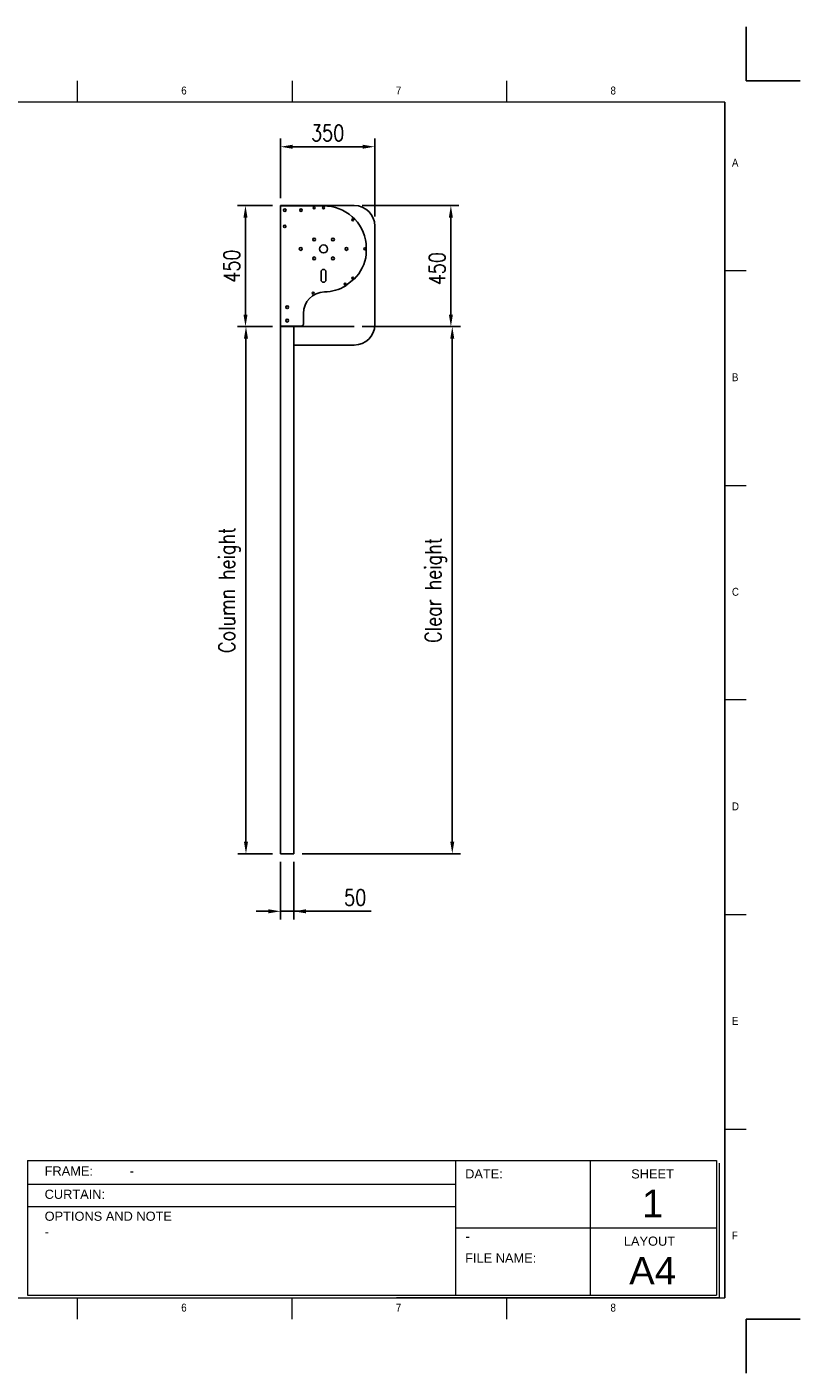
# Model space of a CAD drawing. Header units: millimetres. Extents: x 89 to 14007, y -159 to 4842.
# Tile 6 of 6: x 11135 to 14007, y -159 to 4842. Entities that reach past the tile are written whole.
import ezdxf

# ---------------------------------------------------------------- set-up
doc = ezdxf.new("R2010")
doc.units = ezdxf.units.MM
doc.layers.add('FORMAT', color=7, linetype='Continuous')
doc.layers.add('Quote', color=7, linetype='Continuous')
doc.styles.add('NYIP', font='romans.shx', dxfattribs={"width": 0.8})
doc.styles.add('SLDTEXTSTYLE0', font='GOTHIC.TTF', dxfattribs={"width": 0.913})
doc.styles.get("Standard").update_dxf_attribs({"font": 'arial.ttf'})
doc.dimstyles.new('STANDARD35', dxfattribs={"dimscale": 35, "dimtxt": 2, "dimasz": 1.5, "dimexe": 1, "dimexo": 1, "dimgap": 0.7, "dimtad": 1, "dimdec": 0, "dimdsep": 46, "dimtxsty": 'NYIP', "dimcen": 0, "dimclrd": 1, "dimclre": 1, "dimclrt": 2, "dimadec": 0, "dimazin": 0, "dimtfac": 1, "dimtdec": 0, "dimtix": 1, "dimtmove": 0, "dimatfit": 3, "dimfxl": 0, "dimtvp": 1, "dimtolj": 1, "dimtzin": 0, "dimarcsym": 0})

# ---------------------------------------------------------------- blocks, each defined once
blk = doc.blocks.new('A$C7C9C4F3F')
at = {"color": 7, "lineweight": 5}
for p, q in [((8295, 11245), (8295, 11504)), ((0, 1766), (199, 1766))]:
    blk.add_line(p, q, dxfattribs=at)
at = {"layer": 'FORMAT', "color": 7, "lineweight": 5}
for p, q in [((2216, 11304), (2216, 11504)), ((4209, 11504), (4209, 11304)), ((6202, 11304), (6202, 11504)), ((10188, 11304), (10188, 11504)), ((12181, 11504), (12181, 11304)), ((14174, 11304), (14174, 11504)), ((16199, 11304), (199, 11304)), ((199, 11304), (199, 199)), ((16199, 11304), (16199, 199)), ((199, 9738), (0, 9738)), ((16399, 9738), (16199, 9738)), ((0, 7745), (199, 7745)), ((16199, 7745), (16399, 7745)), ((0, 5752), (199, 5752)), ((16399, 5752), (16199, 5752)), ((0, 3759), (199, 3759)), ((16199, 3759), (16399, 3759)), ((16199, 1766), (16399, 1766)), ((8295, 0), (8295, 258)), ((199, 199), (16199, 199)), ((2224, 0), (2224, 199)), ((4018, 199), (4018, 0)), ((6210, 0), (6210, 199)), ((10188, 0), (10188, 199)), ((12181, 0), (12181, 199)), ((14174, 0), (14174, 199))]:
    blk.add_line(p, q, dxfattribs=at)
at = {"color": 7, "lineweight": 5, "char_height": 73.8, "attachment_point": 1, "style": 'SLDTEXTSTYLE0'}
for s, insert in [('1', (1203, 11450)), ('2', (3180, 11450)), ('3', (5173, 11450)), ('4', (7166, 11450)), ('5', (9159, 11450)), ('6', (11152, 11450)), ('7', (13145, 11450)), ('8', (15138, 11450)), ('A', (66, 10780)), ('A', (16266, 10780)), ('B', (66, 8787)), ('B', (16266, 8787)), ('C', (66, 6794)), ('C', (16266, 6794)), ('D', (66, 4801)), ('D', (16266, 4801)), ('E', (66, 2808)), ('1', (1012, 145)), ('2', (2988, 145)), ('3', (4981, 145)), ('4', (6974, 145))]:
    blk.add_mtext(s, dxfattribs=dict(at, insert=insert))
at = {"layer": 'FORMAT', "color": 7, "lineweight": 5, "char_height": 73.8, "attachment_point": 1, "style": 'SLDTEXTSTYLE0'}
for s, insert in [('E', (16266, 2808)), ('F', (66, 815)), ('F', (16266, 815)), ('5', (9159, 145)), ('6', (11152, 145)), ('7', (13145, 145)), ('8', (15138, 145))]:
    blk.add_mtext(s, dxfattribs=dict(at, insert=insert))
blk = doc.blocks.new('*D99')
at = {"layer": 'Defpoints', "color": 0}
for p in [(12427.3, 4397.1), (12077.2, 4176.1), (12427.3, 4107.6)]:
    blk.add_point(p, dxfattribs=at)
at = {"layer": 'Quote', "color": 7, "lineweight": -2}
for p, q in [((12077.2, 4206.1), (12077.2, 4427.1)), ((12427.3, 4137.6), (12427.3, 4427.1)), ((12122.2, 4397.1), (12382.3, 4397.1))]:
    blk.add_line(p, q, dxfattribs=at)
at = {"layer": 'Quote', "color": 7}
for points in [[(12122.2, 4404.6), (12122.2, 4389.6), (12077.2, 4397.1)], [(12382.3, 4389.6), (12382.3, 4404.6), (12427.3, 4397.1)]]:
    blk.add_solid(points, dxfattribs=at)
at = {"layer": 'Quote', "color": 7, "lineweight": 5, "insert": (12252.2, 4448.1), "char_height": 60, "attachment_point": 5, "style": 'NYIP'}
blk.add_mtext('\\A1;350', dxfattribs=at)
blk = doc.blocks.new('*D100')
at = {"layer": 'Defpoints', "color": 0}
for p in [(12077.1, 3728.6), (11948.9, 1770.4), (12077.1, 1770.4)]:
    blk.add_point(p, dxfattribs=at)
at = {"layer": 'Quote', "color": 7, "lineweight": -2}
for p, q in [((12047.1, 3728.6), (11918.9, 3728.6)), ((11948.9, 3683.6), (11948.9, 1815.4)), ((12047.1, 1770.4), (11918.9, 1770.4))]:
    blk.add_line(p, q, dxfattribs=at)
at = {"layer": 'Quote', "color": 7}
for points in [[(11956.4, 3683.6), (11941.4, 3683.6), (11948.9, 3728.6)], [(11941.4, 1815.4), (11956.4, 1815.4), (11948.9, 1770.4)]]:
    blk.add_solid(points, dxfattribs=at)
at = {"layer": 'Quote', "color": 7, "lineweight": 5, "insert": (11887.9, 2749.5), "char_height": 60, "attachment_point": 5, "rotation": 90, "style": 'NYIP'}
blk.add_mtext('\\A1;Column height', dxfattribs=at)
blk = doc.blocks.new('*D101')
at = {"layer": 'Defpoints', "color": 0}
for p in [(12351.1, 4178.6), (12351.1, 3728.6), (12710, 3728.6)]:
    blk.add_point(p, dxfattribs=at)
at = {"layer": 'Quote', "color": 7, "lineweight": -2}
for p, q in [((12381.1, 4178.6), (12740, 4178.6)), ((12710, 4133.6), (12710, 3773.6)), ((12381.1, 3728.6), (12740, 3728.6))]:
    blk.add_line(p, q, dxfattribs=at)
at = {"layer": 'Quote', "color": 7}
for points in [[(12717.5, 4133.6), (12702.5, 4133.6), (12710, 4178.6)], [(12702.5, 3773.6), (12717.5, 3773.6), (12710, 3728.6)]]:
    blk.add_solid(points, dxfattribs=at)
at = {"layer": 'Quote', "color": 7, "lineweight": 5, "insert": (12659, 3944), "char_height": 60, "attachment_point": 5, "rotation": 90, "style": 'NYIP'}
blk.add_mtext('\\A1;450', dxfattribs=at)
blk = doc.blocks.new('*D102')
at = {"layer": 'Defpoints', "color": 0}
for p in [(12635.3, 3728.6), (12715.2, 3728.6), (12127.1, 1770.4)]:
    blk.add_point(p, dxfattribs=at)
at = {"layer": 'Quote', "color": 7, "lineweight": -2}
for p, q in [((12665.3, 3728.6), (12745.2, 3728.6)), ((12715.2, 1815.4), (12715.2, 3683.6)), ((12157.1, 1770.4), (12745.2, 1770.4))]:
    blk.add_line(p, q, dxfattribs=at)
at = {"layer": 'Quote', "color": 7}
for points in [[(12722.7, 3683.6), (12707.7, 3683.6), (12715.2, 3728.6)], [(12707.7, 1815.4), (12722.7, 1815.4), (12715.2, 1770.4)]]:
    blk.add_solid(points, dxfattribs=at)
at = {"layer": 'Quote', "color": 7, "lineweight": 5, "insert": (12654.2, 2749.1), "char_height": 60, "attachment_point": 5, "rotation": 90, "style": 'NYIP'}
blk.add_mtext('\\A1;Clear height', dxfattribs=at)
blk = doc.blocks.new('*D103')
at = {"layer": 'Defpoints', "color": 0}
for p in [(12077.1, 1770.4), (12127.1, 1770.4), (12127.1, 1556.4)]:
    blk.add_point(p, dxfattribs=at)
at = {"layer": 'Quote', "color": 7, "lineweight": -2}
for p, q in [((12077.1, 1740.4), (12077.1, 1526.4)), ((12127.1, 1740.4), (12127.1, 1526.4)), ((12032.1, 1556.4), (11987.1, 1556.4)), ((12077.1, 1556.4), (12127.1, 1556.4)), ((12127.1, 1556.4), (12414.5, 1556.4)), ((12172.1, 1556.4), (12217.1, 1556.4))]:
    blk.add_line(p, q, dxfattribs=at)
at = {"layer": 'Quote', "color": 7}
for points in [[(12032.1, 1548.9), (12032.1, 1563.9), (12077.1, 1556.4)], [(12172.1, 1563.9), (12172.1, 1548.9), (12127.1, 1556.4)]]:
    blk.add_solid(points, dxfattribs=at)
at = {"layer": 'Quote', "color": 7, "lineweight": 5, "insert": (12354.6, 1607.4), "char_height": 60, "attachment_point": 5, "style": 'NYIP'}
blk.add_mtext('\\A1;50', dxfattribs=at)
blk = doc.blocks.new('*D116')
at = {"layer": 'Defpoints', "color": 0}
for p in [(11947.1, 4178.6), (12077.1, 4178.6), (12077.1, 3728.6)]:
    blk.add_point(p, dxfattribs=at)
at = {"layer": 'Quote', "color": 7, "lineweight": -2}
for p, q in [((12047.1, 4178.6), (11917.1, 4178.6)), ((11947.1, 3773.6), (11947.1, 4133.6)), ((12047.1, 3728.6), (11917.1, 3728.6))]:
    blk.add_line(p, q, dxfattribs=at)
at = {"layer": 'Quote', "color": 7}
for points in [[(11954.6, 4133.6), (11939.6, 4133.6), (11947.1, 4178.6)], [(11939.6, 3773.6), (11954.6, 3773.6), (11947.1, 3728.6)]]:
    blk.add_solid(points, dxfattribs=at)
at = {"layer": 'Quote', "color": 7, "lineweight": 5, "insert": (11896.1, 3953.6), "char_height": 60, "attachment_point": 5, "rotation": 90, "style": 'NYIP'}
blk.add_mtext('\\A1;450', dxfattribs=at)

msp = doc.modelspace()

# ---------------------------------------------------------------- linework, layer by layer
at = {"color": 7}
for p, q in [((13807.1, 4642.2), (13807.1, 4842.2)), ((13807.1, 4642.2), (14007.1, 4642.2)), ((13727.4, 4562.5), (13727.4, 120.5)), ((13727.4, 4562.5), (13727.4, 2341.5)), ((13807.1, 40.7), (14007.1, 40.7))]:
    msp.add_line(p, q, dxfattribs=at)
at = {"color": 7, "linetype": 'Continuous', "lineweight": 25}
for p, q in [((12077.1, 4177.4), (12077.1, 4178.6)), ((12351.1, 4178.6), (12077.1, 4178.6)), ((12351.1, 4178.6), (12077.1, 4178.6)), ((12077.1, 3731), (12077.1, 4177.4)), ((12081.8, 4177.4), (12077.1, 4177.4)), ((12237.1, 4177.4), (12081.8, 4177.4)), ((12427.3, 3736.4), (12427.3, 4102.4)), ((12395.4, 3998.4), (12395.4, 4036.4)), ((12395.4, 4036.4), (12395.4, 4036.4)), ((12395.9, 4036.9), (12395.9, 4037)), ((12395.4, 3998.4), (12395.4, 3998.4)), ((12395.9, 3997.9), (12395.9, 3998)), ((12228.1, 3932.2), (12228.1, 3902.7)), ((12246.1, 3902.7), (12246.1, 3932.2)), ((12319.7, 3881.2), (12349.9, 3904.6)), ((12319.8, 3881.1), (12319.7, 3881.2)), ((12162.1, 3738), (12162.1, 3777.5)), ((12077.1, 3731), (12077.1, 3600)), ((12077.1, 3731), (12081.8, 3731)), ((12351.1, 3728.6), (12077.1, 3728.6)), ((12081.8, 3731), (12155.1, 3731)), ((12127.1, 3731), (12127.1, 1770.4)), ((12127.1, 3660.2), (12351.1, 3660.2)), ((12077.1, 3600), (12077.1, 2012)), ((12077.1, 1997), (12077.1, 2012)), ((12077.1, 1937), (12077.1, 1997)), ((12077.1, 1922), (12077.1, 1937)), ((12077.1, 1922), (12077.1, 1770.4))]:
    msp.add_line(p, q, dxfattribs=at)
at = {"color": 8, "linetype": 'Continuous', "lineweight": 25}
for p, q in [((12202.8, 4173.8), (12201.4, 4173.8)), ((12237.8, 4173.8), (12236.4, 4173.8))]:
    msp.add_line(p, q, dxfattribs=at)
msp.add_line((12077.1, 1770.4), (12127.1, 1770.4))
at = {"lineweight": 5}
for p, q in [((11137.2, 630.8), (13696.5, 630.8)), ((11137.2, 630.8), (11137.2, 130.8)), ((12727.4, 630.8), (12727.4, 130.8)), ((13227.4, 630.8), (13227.4, 130.8)), ((13696.5, 630.8), (13696.5, 130.8)), ((13706.8, 620.5), (13706.8, 120.5)), ((11139.2, 543.2), (12727.4, 543.2)), ((11139.2, 459.3), (12727.4, 459.3)), ((12727.4, 380.8), (13696.5, 380.8)), ((11137.2, 130.8), (13696.5, 130.8)), ((11147.5, 120.5), (13706.8, 120.5)), ((13706.8, 120.5), (12507.8, 120.5)), ((12518.1, 120.5), (13706.8, 120.5))]:
    msp.add_line(p, q, dxfattribs=at)
at = {"color": 2}
msp.add_line((13807.1, 40.7), (13807.1, -159.3), dxfattribs=at)
at = {"color": 7, "linetype": 'Continuous', "lineweight": 25}
for centre, radius in [((12093.1, 4161.4), 4.5), ((12153.1, 4161.4), 4.5), ((12202.1, 4170.4), 3.5), ((12237.1, 4170.4), 3.5), ((12093.1, 4101.4), 4.5), ((12345.3, 4125.6), 3.5), ((12202.1, 4052.4), 5.25), ((12272.1, 4052.4), 5.25), ((12152.1, 4017.4), 5.25), ((12237.1, 4017.4), 15), ((12322.1, 4017.4), 5.25), ((12390.1, 4017.4), 3.5), ((12202.1, 3982.4), 5.25), ((12272.1, 3982.4), 5.25), ((12345.3, 3909.2), 3.5), ((12198.6, 3852.8), 3.5), ((12317.1, 3887), 3.5), ((12102.1, 3801), 5.25), ((12102.1, 3751), 5.25)]:
    msp.add_circle(centre, radius, dxfattribs=at)
for centre, radius, start, end in [((12237.1, 4017.4), 160, 7.0239, 90), ((12351.1, 4102.4), 76.2, 0, 90), ((12395.4, 4036.9), 0.5, 270, 352.4101), ((12395.8, 4037), 0.1, 0, 7.0239), ((12395.8, 4036.9), 0.1, 352.4101, 0), ((12237.1, 4017.4), 160, 315.1794, 352.9761), ((12395.4, 3997.9), 0.5, 7.5899, 90), ((12395.8, 3998), 0.1, 360, 7.5899), ((12395.8, 3997.9), 0.1, 352.9761, 360), ((12237.1, 3932.2), 9, 0, 180), ((12237.1, 3902.7), 9, 180, 0), ((12350.3, 3905), 0.5, 227.9979, 315.1794), ((12242.1, 3777.5), 80, 91.1937, 180), ((12237.1, 4017.4), 160, 271.1937, 301.0617), ((12319.4, 3880.8), 0.5, 301.0617, 35.5365), ((12155.1, 3738), 7, 270, 0), ((12351.1, 3736.4), 76.2, 270, 0)]:
    msp.add_arc(centre, radius, start, end, dxfattribs=at)

# ---------------------------------------------------------------- block references
at = {"color": 7, "xscale": 0.4, "yscale": 0.4, "zscale": 0.4}
msp.add_blockref('A$C7C9C4F3F', (7247.7, 40.7), dxfattribs=at)

# ---------------------------------------------------------------- texts
at = {"lineweight": 5}
for s, insert, char_height, width, attachment_point in [('{\\fArial|b0|i0|c0|p34;FRAME:}', (11201, 608.7), 34.043, 578.728, 1), ('{\\fArial|b0|i0|c0|p34;-}', (11517.2, 608.7), 34.043, 578.728, 1), ('{\\fArial|b0|i0|c0|p34;DATE:}', (12763, 597.9), 34.043, 578.728, 1), ('{\\fArial|b0|i0|c0|p34;SHEET}', (13379.8, 597.9), 34.043, 578.728, 1), ('{\\fArial|b0|i0|c0|p34;CURTAIN:}', (11201, 522.1), 34.043, 578.728, 1), ('{\\fArial|b0|i0|c0|p34;-}', (11344.8, 522.1), 34.043, 578.728, 1), ('{\\fArial|b0|i0|c0|p34;1}', (13459.4, 522), 102, 223.943, 2), ('{\\fArial|b0|i0|c0|p34;OPTIONS AND NOTE}', (11201, 440.6), 34.043, 578.728, 1), ('{\\fArial|b0|i0|c0|p34;-}', (11201, 382.2), 34.043, 578.728, 1), ('{\\fArial|b0|i0|c0|p34;\\H0.752x;-}', (12764, 368.3), 50, 1044.717, 1), ('{\\fArial|b0|i0|c0|p34;LAYOUT}', (13352.5, 347.9), 34.043, 578.728, 1), ('{\\fArial|b0|i0|c0|p34;FILE NAME:}', (12763, 285.2), 34.043, 578.728, 1), ('{\\fArial|b0|i0|c0|p34;A4}', (13459.4, 272), 102, 223.943, 2)]:
    msp.add_mtext(s, dxfattribs=dict(at, insert=insert, char_height=char_height, width=width, attachment_point=attachment_point))

# ---------------------------------------------------------------- dimensions: what is measured, and where the dimension line sits
at = {"layer": 'Quote', "color": 7, "lineweight": 5}
dim = msp.add_linear_dim(base=(12427.3, 4397.1), p1=(12077.2, 4176.1), p2=(12427.3, 4107.6), dimstyle='STANDARD35', override={"dimscale": 30, "dimclrd": 7, "dimclre": 7, "dimclrt": 7}, dxfattribs=at)
dim.commit()
dim.dimension.update_dxf_attribs({"geometry": '*D99', "text_midpoint": (12252.2, 4448.1)})
dim = msp.add_linear_dim(base=(11947.1, 4178.6), p1=(12077.1, 3728.6), p2=(12077.1, 4178.6), angle=90, dimstyle='STANDARD35', override={"dimscale": 30, "dimclrd": 7, "dimclre": 7, "dimclrt": 7}, dxfattribs=at)
dim.commit()
dim.dimension.update_dxf_attribs({"geometry": '*D116', "text_midpoint": (11896.1, 3953.6)})
dim = msp.add_linear_dim(base=(12710, 3728.6), p1=(12351.1, 4178.6), p2=(12351.1, 3728.6), angle=90, dimstyle='STANDARD35', override={"dimscale": 30, "dimclrd": 7, "dimclre": 7, "dimclrt": 7}, dxfattribs=at)
dim.commit()
dim.dimension.update_dxf_attribs({"geometry": '*D101', "text_midpoint": (12710, 3944), "dimtype": 160})
dim = msp.add_linear_dim(base=(11948.9, 1770.4), p1=(12077.1, 3728.6), p2=(12077.1, 1770.4), angle=90, text='Column height', dimstyle='STANDARD35', override={"dimscale": 30, "dimclrd": 7, "dimclre": 7, "dimclrt": 7}, dxfattribs=at)
dim.commit()
dim.dimension.update_dxf_attribs({"geometry": '*D100', "text_midpoint": (11887.9, 2749.5)})
dim = msp.add_linear_dim(base=(12715.2, 3728.6), p1=(12127.1, 1770.4), p2=(12635.3, 3728.6), angle=90, text='Clear height', dimstyle='STANDARD35', override={"dimscale": 30, "dimclrd": 7, "dimclre": 7, "dimclrt": 7}, dxfattribs=at)
dim.commit()
dim.dimension.update_dxf_attribs({"geometry": '*D102', "text_midpoint": (12715.2, 2749.1), "dimtype": 160})
dim = msp.add_linear_dim(base=(12127.1, 1556.4), p1=(12077.1, 1770.4), p2=(12127.1, 1770.4), dimstyle='STANDARD35', override={"dimscale": 30, "dimclrd": 7, "dimclre": 7, "dimclrt": 7}, dxfattribs=at)
dim.commit()
dim.dimension.update_dxf_attribs({"geometry": '*D103', "text_midpoint": (12354.6, 1556.4), "dimtype": 160})

doc.saveas('drawing.dxf')
